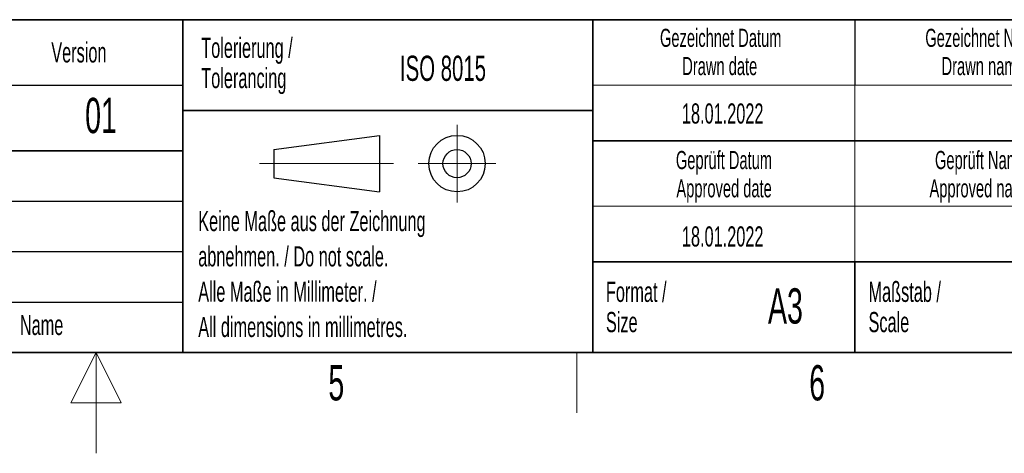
# Model space of a CAD drawing. Header units: millimetres. Extents: x 5 to 418, y 2 to 292.
# Tile 10 of 21: x 209 to 307, y 2 to 45. Entities that reach past the tile are written whole.
import ezdxf

# ---------------------------------------------------------------- set-up
doc = ezdxf.new("R2010")
doc.units = ezdxf.units.MM
doc.layers.add('SLD-0', color=7, linetype='Continuous')
doc.styles.add('SLDTEXTSTYLE0', font='TXT', dxfattribs={"width": 0.605})

msp = doc.modelspace()

# ---------------------------------------------------------------- linework, layer by layer
at = {"layer": 'SLD-0', "lineweight": 35}
for p, q in [((158.1167, 45), (225.6167, 45)), ((225.6167, 45), (225.6167, 32)), ((225.6167, 45), (266.3305, 45)), ((225.6167, 45), (225.6167, 36)), ((266.3305, 12), (266.3305, 45)), ((266.3305, 45), (266.3305, 12)), ((318, 45), (266.3305, 45)), ((225.6167, 36), (266.3305, 36)), ((225.6167, 36), (225.6167, 12)), ((266.3305, 33), (318, 33)), ((158.1167, 32), (225.6167, 32)), ((225.6167, 32), (225.6167, 12)), ((266.3305, 21), (318, 21)), ((292.3305, 21), (292.3305, 12)), ((26, 12), (408, 12)), ((158.1167, 12), (225.6167, 12)), ((225.6167, 12), (266.3305, 12)), ((266.3305, 12), (318, 12))]:
    msp.add_line(p, q, dxfattribs=at)
at = {"layer": 'SLD-0'}
for p, q in [((292.3305, 45), (292.3305, 38.5)), ((158.1167, 38.5), (225.6167, 38.5)), ((158.1167, 27), (225.6167, 27)), ((158.1167, 22), (225.6167, 22)), ((158.1167, 17), (225.6167, 17))]:
    msp.add_line(p, q, dxfattribs=at)
at = {"layer": 'SLD-0', "lineweight": 18}
for p, q in [((266.3305, 38.5), (318, 38.5)), ((292.3305, 38.5), (292.3305, 33)), ((252.8396, 34.5746), (252.8396, 26.8746)), ((292.3305, 33), (292.3305, 26.5)), ((233.2396, 30.7246), (246.5396, 30.7246)), ((248.9896, 30.7246), (256.6896, 30.7246)), ((266.3305, 26.5), (318, 26.5)), ((292.3305, 26.5), (292.3305, 21)), ((217, 12), (214.5, 7)), ((217, 2), (217, 12)), ((219.5, 7), (217, 12)), ((264.75, 6), (264.75, 12)), ((214.5, 7), (219.5, 7))]:
    msp.add_line(p, q, dxfattribs=at)
at = {"layer": 'SLD-0', "lineweight": 25}
for p, q in [((234.6396, 32.1246), (245.1396, 33.5246)), ((245.1396, 33.5246), (245.1396, 27.9246)), ((158.1167, 32), (225.6167, 32)), ((234.6396, 32.1246), (234.6396, 29.3246)), ((234.6396, 29.3246), (245.1396, 27.9246))]:
    msp.add_line(p, q, dxfattribs=at)
for radius in [2.8, 1.4]:
    msp.add_circle((252.8396, 30.7246), radius, dxfattribs=at)

# ---------------------------------------------------------------- texts
at = {"layer": 'SLD-0', "style": 'SLDTEXTSTYLE0'}
for s, insert, char_height, attachment_point in [('Gezeichnet Datum', (279.0254, 44.1039), 1.8, 2), ('Gezeichnet Name', (305.1708, 44.1039), 1.8, 2), ('Tolerierung /', (227.4391, 43.2172), 2, 1), ('Version', (212.5452, 42.7601), 2, 1), ('ISO 8015', (247.1716, 41.4342), 2.5, 1), ('Drawn date', (278.9303, 41.3039), 1.8, 2), ('Drawn name', (305.0871, 41.3039), 1.8, 2), ('Tolerancing', (227.4391, 40.2172), 2, 1), ('01', (217.4851, 37.2527), 3.5, 2), ('18.01.2022', (279.2203, 36.699), 2, 2), ('Geprüft Datum', (279.3494, 31.9851), 1.8, 2), ('Geprüft Name', (304.8762, 31.9851), 1.8, 2), ('Approved date', (279.362, 29.1851), 1.8, 2), ('Approved name', (304.9003, 29.1851), 1.8, 2), ('Keine Maße aus der Zeichnung', (227.1404, 26.0307), 2, 1), ('18.01.2022', (279.2203, 24.5049), 2, 2), ('abnehmen. / Do not scale.', (227.1404, 22.5307), 2, 1), ('Alle Maße in Millimeter. /', (227.1404, 19.0307), 2, 1), ('Format /', (267.6251, 19.0116), 2, 1), ('Maßstab /', (293.7029, 19.0116), 2, 1), ('A3', (285.4515, 18.3609), 3.5, 2), ('Name', (209.4275, 15.729), 2, 1), ('All dimensions in millimetres.', (227.1404, 15.5307), 2, 1), ('Size', (267.6251, 16.0116), 2, 1), ('Scale', (293.7029, 16.0116), 2, 1), ('6', (288.6027, 10.743), 3.5, 2), ('5', (240.8527, 10.743), 3.5, 2)]:
    msp.add_mtext(s, dxfattribs=dict(at, insert=insert, char_height=char_height, attachment_point=attachment_point))

doc.saveas('drawing.dxf')
